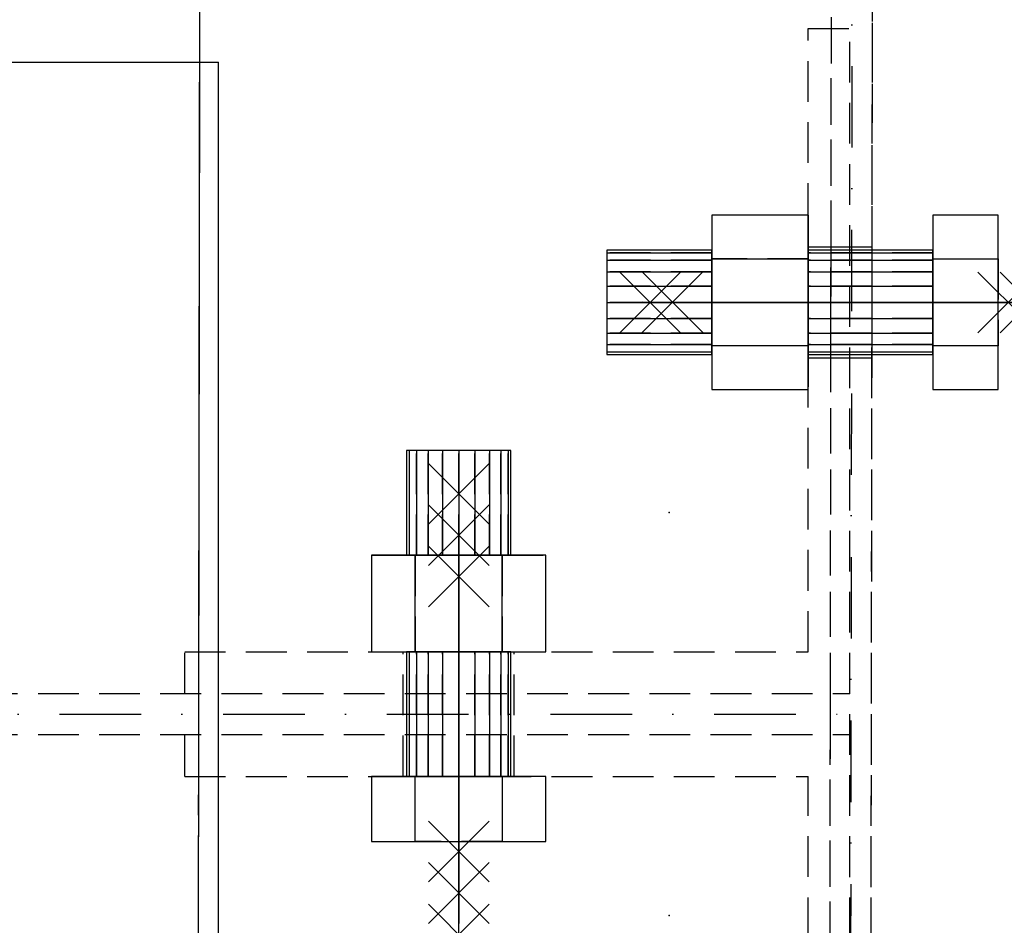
# Model space of a CAD drawing. Header units: feet. Extents: x 14665 to 61549, y 27474 to 37127.
# Tile 25 of 37: x 43924 to 44075, y 30917 to 31056. Entities that reach past the tile are written whole.
import ezdxf

# ---------------------------------------------------------------- set-up
doc = ezdxf.new("R2010")
doc.units = ezdxf.units.FT
doc.header["$LTSCALE"] = 25
doc.header["$MEASUREMENT"] = 0
doc.linetypes.add('DASHDOT', pattern=[1, 0.5, -0.25, 0, -0.25])
doc.linetypes.add('HIDDEN', pattern=[0.375, 0.25, -0.125])
doc.layers.get('0').update_dxf_attribs({"linetype": 'CONTINUOUS'})
for name, color, linetype in [('A', 2, 'DASHDOT'), ('FORIR', 4, 'CONTINUOUS'), ('G', 3, 'CONTINUOUS'), ('TR', 6, 'HIDDEN')]:
    doc.layers.add(name, color=color, linetype=linetype)

# ---------------------------------------------------------------- blocks, each defined once
blk = doc.blocks.new('MS')
at = {"color": 6}
for p, q in [((-4.65, 22.79), (4.65, 32.1)), ((-4.65, 32.1), (4.65, 22.79)), ((-4.65, -22.79), (4.65, -32.1)), ((-4.65, -32.1), (4.65, -22.79))]:
    blk.add_line(p, q, dxfattribs=at)
at = {"color": 3}
blk.add_line((0, -32.1), (0, 32.1), dxfattribs=at)
at = {"flags": 1}
for tag, p, height in [('DIAM', (0, 0), 8.01), ('TOLE', (1.27, -9.73), 5.26), ('AVAN', (1.27, -18.16), 5.26), ('DIET', (1.27, -24.59), 5.26)]:
    blk.add_attdef(tag, p, '', height=height, dxfattribs=at)
blk = doc.blocks.new('3D_INFOPOS')
blk.add_point((0, 0))
at = {"layer": 'FORIR', "flags": 1}
for tag, p in [('POS_PEZ', (7.55, -4.31)), ('MAT_PRO', (7.55, -11.94))]:
    blk.add_attdef(tag, p, '', height=5.26, dxfattribs=at)
blk = doc.blocks.new('3D_INFOM')
blk.add_point((0, 0))
at = {"layer": 'FORIR', "flags": 1}
for tag, p in [('MARK', (7.552, -4.31)), ('NUM_DIS', (7.552, -11.676)), ('NOT_PEZ', (45.733, -11.676)), ('QTA_PEZ', (7.552, -18.545)), ('TIP_PEZ', (45.733, -18.545)), ('COS_PEZ', (45.733, -26.33)), ('TRA_PEZ', (7.552, -26.33)), ('DES_PEZ', (7.552, -33.752))]:
    blk.add_attdef(tag, p, '', height=5, dxfattribs=at)
blk = doc.blocks.new('3D_INFOB')
blk.add_point((0, 0))
at = {"layer": 'FORIR', "flags": 1}
for tag, p in [('BOLT', (7.55, -4.31)), ('CLASS', (7.55, -11.98)), ('SPEC', (7.55, -19.27)), ('IDF_PEZ', (7.55, -27.07))]:
    blk.add_attdef(tag, p, '', height=5.26, dxfattribs=at)

msp = doc.modelspace()

# ---------------------------------------------------------------- linework, layer by layer
at = {"layer": 'A'}
for p, q in [((44051.85, 31274.85), (44051.23, 30839.56)), ((43729.24, 30949.56), (44051.39, 30949.56))]:
    msp.add_line(p, q, dxfattribs=at)
at = {"layer": 'G'}
for p, q in [((43951.53, 31049.56), (43951.84, 31264.71)), ((43739.24, 31049.56), (43954.39, 31049.56)), ((43951.24, 30849.7), (43951.53, 31049.56)), ((43954.39, 30849.56), (43954.39, 31049.56)), ((44044.84, 31026.09), (44030.04, 31026.09)), ((44030.04, 31026.09), (44030.04, 31019.4)), ((44044.84, 31026.09), (44030.04, 31026.09)), ((44030.04, 31026.09), (44030.04, 31019.4)), ((44044.84, 31019.4), (44044.84, 31026.09)), ((44044.84, 31019.4), (44044.84, 31026.09)), ((44063.94, 31026.09), (44063.94, 31019.4)), ((44073.94, 31026.09), (44063.94, 31026.09)), ((44063.94, 31026.09), (44063.94, 31019.4)), ((44073.94, 31026.09), (44063.94, 31026.09)), ((44073.94, 31019.4), (44073.94, 31026.09)), ((44073.94, 31019.4), (44073.94, 31026.09)), ((44013.94, 31020.71), (44013.94, 31020.32)), ((44030.04, 31020.71), (44013.94, 31020.71)), ((44013.94, 31020.71), (44013.94, 31020.32)), ((44030.04, 31020.71), (44013.94, 31020.71)), ((44013.94, 31020.32), (44013.94, 31019.18)), ((44013.94, 31020.32), (44030.04, 31020.32)), ((44013.94, 31020.32), (44013.94, 31019.18)), ((44013.94, 31020.32), (44030.04, 31020.32)), ((44063.94, 31020.71), (44044.84, 31020.71)), ((44063.94, 31020.71), (44044.84, 31020.71)), ((44044.84, 31020.32), (44063.94, 31020.32)), ((44044.84, 31020.32), (44063.94, 31020.32)), ((44063.94, 31020.32), (44063.94, 31020.71)), ((44063.94, 31020.32), (44063.94, 31020.71)), ((44063.94, 31019.18), (44063.94, 31020.32)), ((44063.94, 31019.18), (44063.94, 31020.32)), ((44013.94, 31019.18), (44013.94, 31017.41)), ((44013.94, 31019.18), (44030.04, 31019.18)), ((44013.94, 31019.18), (44013.94, 31017.41)), ((44013.94, 31019.18), (44030.04, 31019.18)), ((44030.04, 31019.4), (44030.04, 31012.71)), ((44030.04, 31019.4), (44044.84, 31019.4)), ((44030.04, 31019.4), (44030.04, 31012.71)), ((44030.04, 31019.4), (44044.84, 31019.4)), ((44044.84, 31006.02), (44044.84, 31019.4)), ((44044.84, 31006.02), (44044.84, 31019.4)), ((44044.84, 31019.18), (44063.94, 31019.18)), ((44044.84, 31019.18), (44063.94, 31019.18)), ((44063.94, 31019.4), (44063.94, 31012.71)), ((44063.94, 31019.4), (44073.94, 31019.4)), ((44063.94, 31019.4), (44063.94, 31012.71)), ((44063.94, 31019.4), (44073.94, 31019.4)), ((44063.94, 31017.41), (44063.94, 31019.18)), ((44063.94, 31017.41), (44063.94, 31019.18)), ((44073.94, 31006.02), (44073.94, 31019.4)), ((44073.94, 31006.02), (44073.94, 31019.4)), ((44013.94, 31017.41), (44013.94, 31015.18)), ((44013.94, 31017.41), (44030.04, 31017.41)), ((44013.94, 31017.41), (44013.94, 31015.18)), ((44013.94, 31017.41), (44030.04, 31017.41)), ((44044.84, 31017.41), (44063.94, 31017.41)), ((44044.84, 31017.41), (44063.94, 31017.41)), ((44063.94, 31015.18), (44063.94, 31017.41)), ((44063.94, 31015.18), (44063.94, 31017.41)), ((44013.94, 31015.18), (44013.94, 31012.71)), ((44013.94, 31015.18), (44030.04, 31015.18)), ((44013.94, 31015.18), (44013.94, 31012.71)), ((44013.94, 31015.18), (44030.04, 31015.18)), ((44044.84, 31015.18), (44063.94, 31015.18)), ((44044.84, 31015.18), (44063.94, 31015.18)), ((44063.94, 31012.71), (44063.94, 31015.18)), ((44063.94, 31012.71), (44063.94, 31015.18)), ((44013.94, 31012.71), (44013.94, 31010.24)), ((44013.94, 31012.71), (44030.04, 31012.71)), ((44013.94, 31012.71), (44013.94, 31010.24)), ((44013.94, 31012.71), (44030.04, 31012.71)), ((44030.04, 31012.71), (44030.04, 31006.02)), ((44030.04, 31012.71), (44030.04, 31006.02)), ((44044.84, 31012.71), (44063.94, 31012.71)), ((44044.84, 31012.71), (44063.94, 31012.71)), ((44063.94, 31012.71), (44063.94, 31006.02)), ((44063.94, 31010.24), (44063.94, 31012.71)), ((44063.94, 31012.71), (44063.94, 31006.02)), ((44063.94, 31010.24), (44063.94, 31012.71)), ((44013.94, 31010.24), (44013.94, 31008.01)), ((44013.94, 31010.24), (44030.04, 31010.24)), ((44013.94, 31010.24), (44013.94, 31008.01)), ((44013.94, 31010.24), (44030.04, 31010.24)), ((44044.84, 31010.24), (44063.94, 31010.24)), ((44044.84, 31010.24), (44063.94, 31010.24)), ((44063.94, 31008.01), (44063.94, 31010.24)), ((44063.94, 31008.01), (44063.94, 31010.24)), ((44013.94, 31008.01), (44013.94, 31006.24)), ((44013.94, 31008.01), (44030.04, 31008.01)), ((44013.94, 31008.01), (44013.94, 31006.24)), ((44013.94, 31008.01), (44030.04, 31008.01)), ((44044.84, 31008.01), (44063.94, 31008.01)), ((44044.84, 31008.01), (44063.94, 31008.01)), ((44063.94, 31006.24), (44063.94, 31008.01)), ((44063.94, 31006.24), (44063.94, 31008.01)), ((44013.94, 31006.24), (44013.94, 31005.1)), ((44013.94, 31006.24), (44030.04, 31006.24)), ((44013.94, 31006.24), (44013.94, 31005.1)), ((44013.94, 31006.24), (44030.04, 31006.24)), ((44030.04, 31006.02), (44030.04, 30999.34)), ((44044.84, 31006.02), (44030.04, 31006.02)), ((44030.04, 31006.02), (44030.04, 30999.34)), ((44044.84, 31006.02), (44030.04, 31006.02)), ((44044.84, 31006.24), (44063.94, 31006.24)), ((44044.84, 31006.24), (44063.94, 31006.24)), ((44044.84, 30999.34), (44044.84, 31006.02)), ((44044.84, 30999.34), (44044.84, 31006.02)), ((44063.94, 31005.1), (44063.94, 31006.24)), ((44063.94, 31005.1), (44063.94, 31006.24)), ((44063.94, 31006.02), (44063.94, 30999.34)), ((44073.94, 31006.02), (44063.94, 31006.02)), ((44063.94, 31006.02), (44063.94, 30999.34)), ((44073.94, 31006.02), (44063.94, 31006.02)), ((44073.94, 30999.34), (44073.94, 31006.02)), ((44073.94, 30999.34), (44073.94, 31006.02)), ((44013.94, 31005.1), (44013.94, 31004.71)), ((44013.94, 31005.1), (44030.04, 31005.1)), ((44013.94, 31005.1), (44013.94, 31004.71)), ((44013.94, 31005.1), (44030.04, 31005.1)), ((44013.94, 31004.71), (44030.04, 31004.71)), ((44013.94, 31004.71), (44030.04, 31004.71)), ((44044.84, 31005.1), (44063.94, 31005.1)), ((44044.84, 31005.1), (44063.94, 31005.1)), ((44044.84, 31004.71), (44063.94, 31004.71)), ((44044.84, 31004.71), (44063.94, 31004.71)), ((44063.94, 31004.71), (44063.94, 31005.1)), ((44063.94, 31004.71), (44063.94, 31005.1)), ((44030.04, 30999.34), (44044.84, 30999.34)), ((44030.04, 30999.34), (44044.84, 30999.34)), ((44063.94, 30999.34), (44073.94, 30999.34)), ((44063.94, 30999.34), (44073.94, 30999.34)), ((43983.24, 30990.01), (43983.24, 30973.91)), ((43983.64, 30990.01), (43983.24, 30990.01)), ((43983.24, 30990.01), (43983.24, 30973.91)), ((43983.64, 30990.01), (43983.24, 30990.01)), ((43984.77, 30990.01), (43983.64, 30990.01)), ((43983.64, 30990.01), (43983.64, 30973.91)), ((43984.77, 30990.01), (43983.64, 30990.01)), ((43983.64, 30990.01), (43983.64, 30973.91)), ((43986.54, 30990.01), (43984.77, 30990.01)), ((43984.77, 30990.01), (43984.77, 30973.91)), ((43986.54, 30990.01), (43984.77, 30990.01)), ((43984.77, 30990.01), (43984.77, 30973.91)), ((43988.77, 30990.01), (43986.54, 30990.01)), ((43986.54, 30990.01), (43986.54, 30973.91)), ((43988.77, 30990.01), (43986.54, 30990.01)), ((43986.54, 30990.01), (43986.54, 30973.91)), ((43991.24, 30990.01), (43988.77, 30990.01)), ((43988.77, 30990.01), (43988.77, 30973.91)), ((43991.24, 30990.01), (43988.77, 30990.01)), ((43988.77, 30990.01), (43988.77, 30973.91)), ((43993.72, 30990.01), (43991.24, 30990.01)), ((43991.24, 30990.01), (43991.24, 30973.91)), ((43993.72, 30990.01), (43991.24, 30990.01)), ((43991.24, 30990.01), (43991.24, 30973.91)), ((43995.95, 30990.01), (43993.72, 30990.01)), ((43993.72, 30990.01), (43993.72, 30973.91)), ((43995.95, 30990.01), (43993.72, 30990.01)), ((43993.72, 30990.01), (43993.72, 30973.91)), ((43997.72, 30990.01), (43995.95, 30990.01)), ((43995.95, 30990.01), (43995.95, 30973.91)), ((43997.72, 30990.01), (43995.95, 30990.01)), ((43995.95, 30990.01), (43995.95, 30973.91)), ((43998.85, 30990.01), (43997.72, 30990.01)), ((43997.72, 30990.01), (43997.72, 30973.91)), ((43998.85, 30990.01), (43997.72, 30990.01)), ((43997.72, 30990.01), (43997.72, 30973.91)), ((43999.24, 30990.01), (43998.85, 30990.01)), ((43998.85, 30990.01), (43998.85, 30973.91)), ((43999.24, 30990.01), (43998.85, 30990.01)), ((43998.85, 30990.01), (43998.85, 30973.91)), ((43999.24, 30973.91), (43999.24, 30990.01)), ((43999.24, 30973.91), (43999.24, 30990.01)), ((43977.87, 30973.91), (43977.87, 30959.11)), ((43984.56, 30973.91), (43977.87, 30973.91)), ((43977.87, 30973.91), (43977.87, 30959.11)), ((43984.56, 30973.91), (43977.87, 30973.91)), ((43991.24, 30973.91), (43984.56, 30973.91)), ((43984.56, 30959.11), (43984.56, 30973.91)), ((43991.24, 30973.91), (43984.56, 30973.91)), ((43984.56, 30959.11), (43984.56, 30973.91)), ((43997.93, 30973.91), (43991.24, 30973.91)), ((43997.93, 30973.91), (43991.24, 30973.91)), ((44004.62, 30973.91), (43997.93, 30973.91)), ((43997.93, 30959.11), (43997.93, 30973.91)), ((44004.62, 30973.91), (43997.93, 30973.91)), ((43997.93, 30959.11), (43997.93, 30973.91)), ((44004.62, 30959.11), (44004.62, 30973.91)), ((44004.62, 30959.11), (44004.62, 30973.91)), ((43977.87, 30959.11), (43984.56, 30959.11)), ((43977.87, 30959.11), (43984.56, 30959.11)), ((43983.24, 30959.11), (43983.24, 30940.01)), ((43983.24, 30959.11), (43983.24, 30940.01)), ((43983.64, 30959.11), (43983.64, 30940.01)), ((43983.64, 30959.11), (43983.64, 30940.01)), ((43984.56, 30959.11), (43997.93, 30959.11)), ((43984.56, 30959.11), (43997.93, 30959.11)), ((43984.77, 30959.11), (43984.77, 30940.01)), ((43984.77, 30959.11), (43984.77, 30940.01)), ((43986.54, 30959.11), (43986.54, 30940.01)), ((43986.54, 30959.11), (43986.54, 30940.01)), ((43988.77, 30959.11), (43988.77, 30940.01)), ((43988.77, 30959.11), (43988.77, 30940.01)), ((43991.24, 30959.11), (43991.24, 30940.01)), ((43991.24, 30959.11), (43991.24, 30940.01)), ((43993.72, 30959.11), (43993.72, 30940.01)), ((43993.72, 30959.11), (43993.72, 30940.01)), ((43995.95, 30959.11), (43995.95, 30940.01)), ((43995.95, 30959.11), (43995.95, 30940.01)), ((43997.72, 30959.11), (43997.72, 30940.01)), ((43997.72, 30959.11), (43997.72, 30940.01)), ((43997.93, 30959.11), (44004.62, 30959.11)), ((43997.93, 30959.11), (44004.62, 30959.11)), ((43998.85, 30959.11), (43998.85, 30940.01)), ((43998.85, 30959.11), (43998.85, 30940.01)), ((43999.24, 30940.01), (43999.24, 30959.11)), ((43999.24, 30940.01), (43999.24, 30959.11)), ((43977.87, 30940.01), (43977.87, 30930.01)), ((43984.56, 30940.01), (43977.87, 30940.01)), ((43977.87, 30940.01), (43977.87, 30930.01)), ((43984.56, 30940.01), (43977.87, 30940.01)), ((43991.24, 30940.01), (43984.56, 30940.01)), ((43984.56, 30930.01), (43984.56, 30940.01)), ((43991.24, 30940.01), (43984.56, 30940.01)), ((43984.56, 30930.01), (43984.56, 30940.01)), ((43997.93, 30940.01), (43991.24, 30940.01)), ((43997.93, 30940.01), (43991.24, 30940.01)), ((44004.62, 30940.01), (43997.93, 30940.01)), ((43997.93, 30940.01), (43997.93, 30930.01)), ((44004.62, 30940.01), (43997.93, 30940.01)), ((43997.93, 30940.01), (43997.93, 30930.01)), ((44004.62, 30930.01), (44004.62, 30940.01)), ((44004.62, 30930.01), (44004.62, 30940.01)), ((43977.87, 30930.01), (43984.56, 30930.01)), ((43977.87, 30930.01), (43984.56, 30930.01)), ((43984.56, 30930.01), (43997.93, 30930.01)), ((43984.56, 30930.01), (43997.93, 30930.01)), ((43997.93, 30930.01), (44004.62, 30930.01)), ((43997.93, 30930.01), (44004.62, 30930.01))]:
    msp.add_line(p, q, dxfattribs=at)
at = {"layer": 'TR'}
for p, q in [((43951.24, 30849.7), (43951.84, 31264.71)), ((44048.33, 31012.72), (44048.69, 31264.71)), ((44054.39, 30849.56), (44054.99, 31264.71)), ((44054.64, 31021.21), (44054.99, 31264.71)), ((44044.84, 31054.71), (44051.24, 31054.71)), ((44044.84, 30959.11), (44044.84, 31054.71)), ((44048.34, 31021.22), (44048.39, 31054.71)), ((44051.24, 30849.56), (44051.24, 31054.71)), ((43951.4, 30959.11), (43951.53, 31049.56)), ((44030.04, 31026.09), (44030.04, 31019.4)), ((44030.04, 31026.09), (44030.04, 31019.4)), ((44044.84, 31026.09), (44044.84, 31019.4)), ((44044.84, 31026.09), (44044.84, 31019.4)), ((44063.94, 31026.09), (44063.94, 31019.4)), ((44063.94, 31026.09), (44063.94, 31019.4)), ((44073.94, 31019.4), (44073.94, 31026.09)), ((44073.94, 31019.4), (44073.94, 31026.09)), ((44013.94, 31020.71), (44013.94, 31020.32)), ((44013.94, 31020.71), (44013.94, 31020.32)), ((44013.94, 31020.32), (44013.94, 31019.18)), ((44030.04, 31020.32), (44013.94, 31020.32)), ((44013.94, 31020.32), (44013.94, 31019.18)), ((44030.04, 31020.32), (44013.94, 31020.32)), ((44030.04, 31020.32), (44030.04, 31020.71)), ((44030.04, 31020.71), (44030.04, 31020.32)), ((44030.04, 31020.32), (44030.04, 31020.71)), ((44030.04, 31020.71), (44030.04, 31020.32)), ((44030.04, 31019.18), (44030.04, 31020.32)), ((44030.04, 31020.32), (44030.04, 31019.18)), ((44030.04, 31019.18), (44030.04, 31020.32)), ((44030.04, 31020.32), (44030.04, 31019.18)), ((44044.84, 31021.21), (44051.24, 31021.21)), ((44044.84, 31020.71), (44044.84, 31020.32)), ((44044.84, 31020.32), (44044.84, 31020.71)), ((44044.84, 31020.71), (44044.84, 31020.32)), ((44044.84, 31020.32), (44044.84, 31020.71)), ((44044.84, 31020.32), (44044.84, 31019.18)), ((44063.94, 31020.32), (44044.84, 31020.32)), ((44044.84, 31019.18), (44044.84, 31020.32)), ((44044.84, 31020.32), (44044.84, 31019.18)), ((44063.94, 31020.32), (44044.84, 31020.32)), ((44044.84, 31019.18), (44044.84, 31020.32)), ((44048.32, 31004.22), (44048.34, 31021.21)), ((44048.34, 31021.05), (44048.34, 31021.22)), ((44048.34, 31021.21), (44048.34, 31021.22)), ((44048.34, 31021.22), (44054.64, 31021.21)), ((44048.34, 31021.05), (44048.34, 31021.21)), ((44048.34, 31020.57), (44048.34, 31021.05)), ((44048.34, 31019.79), (44048.34, 31020.57)), ((44054.62, 31004.21), (44054.64, 31021.21)), ((44054.64, 31021.05), (44054.64, 31021.21)), ((44054.64, 31020.56), (44054.64, 31021.05)), ((44054.64, 31019.78), (44054.64, 31020.56)), ((44063.94, 31020.32), (44063.94, 31020.71)), ((44063.94, 31020.32), (44063.94, 31020.71)), ((44063.94, 31019.18), (44063.94, 31020.32)), ((44063.94, 31019.18), (44063.94, 31020.32)), ((44013.94, 31019.18), (44013.94, 31017.41)), ((44030.04, 31019.18), (44013.94, 31019.18)), ((44013.94, 31019.18), (44013.94, 31017.41)), ((44030.04, 31019.18), (44013.94, 31019.18)), ((44030.04, 31019.4), (44030.04, 31006.02)), ((44044.84, 31019.4), (44030.04, 31019.4)), ((44030.04, 31019.4), (44030.04, 31006.02)), ((44044.84, 31019.4), (44030.04, 31019.4)), ((44030.04, 31017.41), (44030.04, 31019.18)), ((44030.04, 31019.18), (44030.04, 31017.41)), ((44030.04, 31017.41), (44030.04, 31019.18)), ((44030.04, 31019.18), (44030.04, 31017.41)), ((44044.84, 31019.4), (44044.84, 31006.02)), ((44044.84, 31019.4), (44044.84, 31006.02)), ((44044.84, 31019.18), (44044.84, 31017.41)), ((44063.94, 31019.18), (44044.84, 31019.18)), ((44044.84, 31017.41), (44044.84, 31019.18)), ((44044.84, 31019.18), (44044.84, 31017.41)), ((44063.94, 31019.18), (44044.84, 31019.18)), ((44044.84, 31017.41), (44044.84, 31019.18)), ((44048.34, 31018.73), (44048.34, 31019.79)), ((44054.64, 31018.72), (44054.64, 31019.78)), ((44063.94, 31006.02), (44063.94, 31019.4)), ((44063.94, 31019.4), (44073.94, 31019.4)), ((44063.94, 31006.02), (44063.94, 31019.4)), ((44063.94, 31019.4), (44073.94, 31019.4)), ((44063.94, 31017.41), (44063.94, 31019.18)), ((44063.94, 31017.41), (44063.94, 31019.18)), ((44073.94, 31019.4), (44073.94, 31006.02)), ((44073.94, 31019.4), (44073.94, 31006.02)), ((44013.94, 31017.41), (44013.94, 31015.18)), ((44030.04, 31017.41), (44013.94, 31017.41)), ((44013.94, 31017.41), (44013.94, 31015.18)), ((44030.04, 31017.41), (44013.94, 31017.41)), ((44030.04, 31015.18), (44030.04, 31017.41)), ((44030.04, 31017.41), (44030.04, 31015.18)), ((44030.04, 31015.18), (44030.04, 31017.41)), ((44030.04, 31017.41), (44030.04, 31015.18)), ((44044.84, 31017.41), (44044.84, 31015.18)), ((44063.94, 31017.41), (44044.84, 31017.41)), ((44044.84, 31015.18), (44044.84, 31017.41)), ((44044.84, 31017.41), (44044.84, 31015.18)), ((44063.94, 31017.41), (44044.84, 31017.41)), ((44044.84, 31015.18), (44044.84, 31017.41)), ((44048.33, 31017.44), (44048.34, 31018.73)), ((44048.33, 31015.97), (44048.33, 31017.44)), ((44054.63, 31017.43), (44054.64, 31018.72)), ((44054.63, 31015.96), (44054.63, 31017.43)), ((44063.94, 31015.18), (44063.94, 31017.41)), ((44063.94, 31015.18), (44063.94, 31017.41)), ((44048.33, 31014.38), (44048.33, 31015.97)), ((44054.63, 31014.37), (44054.63, 31015.96)), ((44013.94, 31015.18), (44013.94, 31012.71)), ((44030.04, 31015.18), (44013.94, 31015.18)), ((44013.94, 31015.18), (44013.94, 31012.71)), ((44030.04, 31015.18), (44013.94, 31015.18)), ((44030.04, 31012.71), (44030.04, 31015.18)), ((44030.04, 31015.18), (44030.04, 31012.71)), ((44030.04, 31012.71), (44030.04, 31015.18)), ((44030.04, 31015.18), (44030.04, 31012.71)), ((44044.84, 31015.18), (44044.84, 31012.71)), ((44063.94, 31015.18), (44044.84, 31015.18)), ((44044.84, 31012.71), (44044.84, 31015.18)), ((44044.84, 31015.18), (44044.84, 31012.71)), ((44063.94, 31015.18), (44044.84, 31015.18)), ((44044.84, 31012.71), (44044.84, 31015.18)), ((44048.33, 31011.06), (44048.33, 31014.38)), ((44054.63, 31012.71), (44054.63, 31014.37)), ((44063.94, 31012.71), (44063.94, 31015.18)), ((44063.94, 31012.71), (44063.94, 31015.18)), ((44013.94, 31012.71), (44013.94, 31010.24)), ((44030.04, 31012.71), (44013.94, 31012.71)), ((44013.94, 31012.71), (44013.94, 31010.24)), ((44030.04, 31012.71), (44013.94, 31012.71)), ((44030.04, 31010.24), (44030.04, 31012.71)), ((44030.04, 31012.71), (44030.04, 31010.24)), ((44030.04, 31010.24), (44030.04, 31012.71)), ((44030.04, 31012.71), (44030.04, 31010.24)), ((44044.84, 31012.71), (44044.84, 31010.24)), ((44063.94, 31012.71), (44044.84, 31012.71)), ((44044.84, 31010.24), (44044.84, 31012.71)), ((44044.84, 31012.71), (44044.84, 31010.24)), ((44063.94, 31012.71), (44044.84, 31012.71)), ((44044.84, 31010.24), (44044.84, 31012.71)), ((44048.15, 30886.42), (44048.33, 31012.72)), ((44054.63, 31011.05), (44054.63, 31012.71)), ((44063.94, 31010.24), (44063.94, 31012.71)), ((44063.94, 31010.24), (44063.94, 31012.71)), ((44013.94, 31010.24), (44013.94, 31008.01)), ((44030.04, 31010.24), (44013.94, 31010.24)), ((44013.94, 31010.24), (44013.94, 31008.01)), ((44030.04, 31010.24), (44013.94, 31010.24)), ((44030.04, 31008.01), (44030.04, 31010.24)), ((44030.04, 31010.24), (44030.04, 31008.01)), ((44030.04, 31008.01), (44030.04, 31010.24)), ((44030.04, 31010.24), (44030.04, 31008.01)), ((44044.84, 31010.24), (44044.84, 31008.01)), ((44063.94, 31010.24), (44044.84, 31010.24)), ((44044.84, 31008.01), (44044.84, 31010.24)), ((44044.84, 31010.24), (44044.84, 31008.01)), ((44063.94, 31010.24), (44044.84, 31010.24)), ((44044.84, 31008.01), (44044.84, 31010.24)), ((44048.32, 31009.47), (44048.33, 31011.06)), ((44054.62, 31009.46), (44054.63, 31011.05)), ((44063.94, 31008.01), (44063.94, 31010.24)), ((44063.94, 31008.01), (44063.94, 31010.24)), ((44048.32, 31008), (44048.32, 31009.47)), ((44054.62, 31007.99), (44054.62, 31009.46)), ((44013.94, 31008.01), (44013.94, 31006.24)), ((44030.04, 31008.01), (44013.94, 31008.01)), ((44013.94, 31008.01), (44013.94, 31006.24)), ((44030.04, 31008.01), (44013.94, 31008.01)), ((44030.04, 31006.24), (44030.04, 31008.01)), ((44030.04, 31008.01), (44030.04, 31006.24)), ((44030.04, 31006.24), (44030.04, 31008.01)), ((44030.04, 31008.01), (44030.04, 31006.24)), ((44044.84, 31008.01), (44044.84, 31006.24)), ((44063.94, 31008.01), (44044.84, 31008.01)), ((44044.84, 31006.24), (44044.84, 31008.01)), ((44044.84, 31008.01), (44044.84, 31006.24)), ((44063.94, 31008.01), (44044.84, 31008.01)), ((44044.84, 31006.24), (44044.84, 31008.01)), ((44048.32, 31006.71), (44048.32, 31008)), ((44054.62, 31006.7), (44054.62, 31007.99)), ((44063.94, 31006.24), (44063.94, 31008.01)), ((44063.94, 31006.24), (44063.94, 31008.01)), ((44013.94, 31006.24), (44013.94, 31005.1)), ((44030.04, 31006.24), (44013.94, 31006.24)), ((44013.94, 31006.24), (44013.94, 31005.1)), ((44030.04, 31006.24), (44013.94, 31006.24)), ((44030.04, 31005.1), (44030.04, 31006.24)), ((44030.04, 31006.24), (44030.04, 31005.1)), ((44030.04, 31005.1), (44030.04, 31006.24)), ((44030.04, 31006.24), (44030.04, 31005.1)), ((44030.04, 31006.02), (44030.04, 30999.34)), ((44044.84, 31006.02), (44030.04, 31006.02)), ((44030.04, 31006.02), (44030.04, 30999.34)), ((44044.84, 31006.02), (44030.04, 31006.02)), ((44044.84, 31006.24), (44044.84, 31005.1)), ((44063.94, 31006.24), (44044.84, 31006.24)), ((44044.84, 31005.1), (44044.84, 31006.24)), ((44044.84, 31006.24), (44044.84, 31005.1)), ((44063.94, 31006.24), (44044.84, 31006.24)), ((44044.84, 31005.1), (44044.84, 31006.24)), ((44044.84, 31006.02), (44044.84, 30999.34)), ((44044.84, 31006.02), (44044.84, 30999.34)), ((44048.32, 31005.65), (44048.32, 31006.71)), ((44048.32, 31004.87), (44048.32, 31005.65)), ((44054.62, 31005.64), (44054.62, 31006.7)), ((44054.62, 31004.86), (44054.62, 31005.64)), ((44063.94, 31005.1), (44063.94, 31006.24)), ((44063.94, 31005.1), (44063.94, 31006.24)), ((44073.94, 31006.02), (44063.94, 31006.02)), ((44063.94, 31006.02), (44063.94, 30999.34)), ((44073.94, 31006.02), (44063.94, 31006.02)), ((44063.94, 31006.02), (44063.94, 30999.34)), ((44073.94, 30999.34), (44073.94, 31006.02)), ((44073.94, 30999.34), (44073.94, 31006.02)), ((44013.94, 31005.1), (44013.94, 31004.71)), ((44013.94, 31005.1), (44030.04, 31005.1)), ((44013.94, 31005.1), (44013.94, 31004.71)), ((44013.94, 31005.1), (44030.04, 31005.1)), ((44030.04, 31004.71), (44030.04, 31005.1)), ((44030.04, 31005.1), (44030.04, 31004.71)), ((44030.04, 31004.71), (44030.04, 31005.1)), ((44030.04, 31005.1), (44030.04, 31004.71)), ((44044.84, 31005.1), (44044.84, 31004.71)), ((44044.84, 31004.71), (44044.84, 31005.1)), ((44044.84, 31005.1), (44063.94, 31005.1)), ((44044.84, 31005.1), (44044.84, 31004.71)), ((44044.84, 31004.71), (44044.84, 31005.1)), ((44044.84, 31005.1), (44063.94, 31005.1)), ((44044.84, 31004.21), (44051.24, 31004.21)), ((44048.24, 30952.71), (44048.32, 31004.21)), ((44048.32, 31004.38), (44048.32, 31004.87)), ((44048.32, 31004.22), (44048.32, 31004.38)), ((44048.32, 31004.22), (44054.62, 31004.21)), ((44048.32, 31004.21), (44048.32, 31004.22)), ((44054.46, 30894.91), (44054.62, 31004.21)), ((44054.62, 31004.37), (44054.62, 31004.86)), ((44054.62, 31004.21), (44054.62, 31004.37)), ((44063.94, 31004.71), (44063.94, 31005.1)), ((44063.94, 31004.71), (44063.94, 31005.1)), ((43983.64, 30990.01), (43983.24, 30990.01)), ((43983.64, 30990.01), (43983.24, 30990.01)), ((43984.77, 30990.01), (43983.64, 30990.01)), ((43983.64, 30990.01), (43983.64, 30973.91)), ((43984.77, 30990.01), (43983.64, 30990.01)), ((43983.64, 30990.01), (43983.64, 30973.91)), ((43986.54, 30990.01), (43984.77, 30990.01)), ((43984.77, 30973.91), (43984.77, 30990.01)), ((43986.54, 30990.01), (43984.77, 30990.01)), ((43984.77, 30973.91), (43984.77, 30990.01)), ((43988.77, 30990.01), (43986.54, 30990.01)), ((43986.54, 30973.91), (43986.54, 30990.01)), ((43988.77, 30990.01), (43986.54, 30990.01)), ((43986.54, 30973.91), (43986.54, 30990.01)), ((43991.24, 30990.01), (43988.77, 30990.01)), ((43988.77, 30973.91), (43988.77, 30990.01)), ((43991.24, 30990.01), (43988.77, 30990.01)), ((43988.77, 30973.91), (43988.77, 30990.01)), ((43993.72, 30990.01), (43991.24, 30990.01)), ((43991.24, 30973.91), (43991.24, 30990.01)), ((43993.72, 30990.01), (43991.24, 30990.01)), ((43991.24, 30973.91), (43991.24, 30990.01)), ((43995.95, 30990.01), (43993.72, 30990.01)), ((43993.72, 30973.91), (43993.72, 30990.01)), ((43995.95, 30990.01), (43993.72, 30990.01)), ((43993.72, 30973.91), (43993.72, 30990.01)), ((43997.72, 30990.01), (43995.95, 30990.01)), ((43995.95, 30973.91), (43995.95, 30990.01)), ((43997.72, 30990.01), (43995.95, 30990.01)), ((43995.95, 30973.91), (43995.95, 30990.01)), ((43998.85, 30990.01), (43997.72, 30990.01)), ((43997.72, 30973.91), (43997.72, 30990.01)), ((43998.85, 30990.01), (43997.72, 30990.01)), ((43997.72, 30973.91), (43997.72, 30990.01)), ((43999.24, 30990.01), (43998.85, 30990.01)), ((43998.85, 30973.91), (43998.85, 30990.01)), ((43999.24, 30990.01), (43998.85, 30990.01)), ((43998.85, 30973.91), (43998.85, 30990.01)), ((43977.87, 30973.91), (43984.56, 30973.91)), ((43977.87, 30973.91), (43984.56, 30973.91)), ((43983.24, 30973.91), (43983.64, 30973.91)), ((43983.64, 30973.91), (43983.24, 30973.91)), ((43983.24, 30973.91), (43983.64, 30973.91)), ((43983.64, 30973.91), (43983.24, 30973.91)), ((43983.64, 30973.91), (43984.77, 30973.91)), ((43984.77, 30973.91), (43983.64, 30973.91)), ((43983.64, 30973.91), (43984.77, 30973.91)), ((43984.77, 30973.91), (43983.64, 30973.91)), ((43984.56, 30973.91), (43984.56, 30959.11)), ((43984.56, 30973.91), (43997.93, 30973.91)), ((43984.56, 30973.91), (43984.56, 30959.11)), ((43984.56, 30973.91), (43997.93, 30973.91)), ((43984.77, 30973.91), (43986.54, 30973.91)), ((43986.54, 30973.91), (43984.77, 30973.91)), ((43984.77, 30973.91), (43986.54, 30973.91)), ((43986.54, 30973.91), (43984.77, 30973.91)), ((43986.54, 30973.91), (43988.77, 30973.91)), ((43988.77, 30973.91), (43986.54, 30973.91)), ((43986.54, 30973.91), (43988.77, 30973.91)), ((43988.77, 30973.91), (43986.54, 30973.91)), ((43988.77, 30973.91), (43991.24, 30973.91)), ((43991.24, 30973.91), (43988.77, 30973.91)), ((43988.77, 30973.91), (43991.24, 30973.91)), ((43991.24, 30973.91), (43988.77, 30973.91)), ((43991.24, 30973.91), (43993.72, 30973.91)), ((43993.72, 30973.91), (43991.24, 30973.91)), ((43991.24, 30973.91), (43993.72, 30973.91)), ((43993.72, 30973.91), (43991.24, 30973.91)), ((43993.72, 30973.91), (43995.95, 30973.91)), ((43995.95, 30973.91), (43993.72, 30973.91)), ((43993.72, 30973.91), (43995.95, 30973.91)), ((43995.95, 30973.91), (43993.72, 30973.91)), ((43995.95, 30973.91), (43997.72, 30973.91)), ((43997.72, 30973.91), (43995.95, 30973.91)), ((43995.95, 30973.91), (43997.72, 30973.91)), ((43997.72, 30973.91), (43995.95, 30973.91)), ((43997.72, 30973.91), (43998.85, 30973.91)), ((43998.85, 30973.91), (43997.72, 30973.91)), ((43997.72, 30973.91), (43998.85, 30973.91)), ((43998.85, 30973.91), (43997.72, 30973.91)), ((43997.93, 30973.91), (43997.93, 30959.11)), ((43997.93, 30973.91), (44004.62, 30973.91)), ((43997.93, 30973.91), (43997.93, 30959.11)), ((43997.93, 30973.91), (44004.62, 30973.91)), ((43998.85, 30973.91), (43999.24, 30973.91)), ((43999.24, 30973.91), (43998.85, 30973.91)), ((43998.85, 30973.91), (43999.24, 30973.91)), ((43999.24, 30973.91), (43998.85, 30973.91)), ((43949.24, 30952.71), (43949.24, 30959.11)), ((43949.24, 30959.11), (44044.84, 30959.11)), ((43951.39, 30952.71), (43951.4, 30959.11)), ((43977.87, 30959.11), (43984.56, 30959.11)), ((43977.87, 30959.11), (43984.56, 30959.11)), ((43982.74, 30940.01), (43982.74, 30959.11)), ((43983.64, 30959.11), (43983.24, 30959.11)), ((43983.24, 30959.11), (43983.64, 30959.11)), ((43983.64, 30959.11), (43983.24, 30959.11)), ((43983.24, 30959.11), (43983.64, 30959.11)), ((43984.77, 30959.11), (43983.64, 30959.11)), ((43983.64, 30959.11), (43983.64, 30940.01)), ((43983.64, 30959.11), (43984.77, 30959.11)), ((43984.77, 30959.11), (43983.64, 30959.11)), ((43983.64, 30959.11), (43983.64, 30940.01)), ((43983.64, 30959.11), (43984.77, 30959.11)), ((43984.56, 30959.11), (43997.93, 30959.11)), ((43984.56, 30959.11), (43997.93, 30959.11)), ((43986.54, 30959.11), (43984.77, 30959.11)), ((43984.77, 30959.11), (43986.54, 30959.11)), ((43984.77, 30940.01), (43984.77, 30959.11)), ((43986.54, 30959.11), (43984.77, 30959.11)), ((43984.77, 30959.11), (43986.54, 30959.11)), ((43984.77, 30940.01), (43984.77, 30959.11)), ((43988.77, 30959.11), (43986.54, 30959.11)), ((43986.54, 30959.11), (43988.77, 30959.11)), ((43986.54, 30940.01), (43986.54, 30959.11)), ((43988.77, 30959.11), (43986.54, 30959.11)), ((43986.54, 30959.11), (43988.77, 30959.11)), ((43986.54, 30940.01), (43986.54, 30959.11)), ((43991.24, 30959.11), (43988.77, 30959.11)), ((43988.77, 30959.11), (43991.24, 30959.11)), ((43988.77, 30940.01), (43988.77, 30959.11)), ((43991.24, 30959.11), (43988.77, 30959.11)), ((43988.77, 30959.11), (43991.24, 30959.11)), ((43988.77, 30940.01), (43988.77, 30959.11)), ((43993.72, 30959.11), (43991.24, 30959.11)), ((43991.24, 30959.11), (43993.72, 30959.11)), ((43991.24, 30940.01), (43991.24, 30959.11)), ((43993.72, 30959.11), (43991.24, 30959.11)), ((43991.24, 30959.11), (43993.72, 30959.11)), ((43991.24, 30940.01), (43991.24, 30959.11)), ((43995.95, 30959.11), (43993.72, 30959.11)), ((43993.72, 30959.11), (43995.95, 30959.11)), ((43993.72, 30940.01), (43993.72, 30959.11)), ((43995.95, 30959.11), (43993.72, 30959.11)), ((43993.72, 30959.11), (43995.95, 30959.11)), ((43993.72, 30940.01), (43993.72, 30959.11)), ((43997.72, 30959.11), (43995.95, 30959.11)), ((43995.95, 30959.11), (43997.72, 30959.11)), ((43995.95, 30940.01), (43995.95, 30959.11)), ((43997.72, 30959.11), (43995.95, 30959.11)), ((43995.95, 30959.11), (43997.72, 30959.11)), ((43995.95, 30940.01), (43995.95, 30959.11)), ((43998.85, 30959.11), (43997.72, 30959.11)), ((43997.72, 30959.11), (43998.85, 30959.11)), ((43997.72, 30940.01), (43997.72, 30959.11)), ((43998.85, 30959.11), (43997.72, 30959.11)), ((43997.72, 30959.11), (43998.85, 30959.11)), ((43997.72, 30940.01), (43997.72, 30959.11)), ((43997.93, 30959.11), (44004.62, 30959.11)), ((43997.93, 30959.11), (44004.62, 30959.11)), ((43999.24, 30959.11), (43998.85, 30959.11)), ((43998.85, 30959.11), (43999.24, 30959.11)), ((43998.85, 30940.01), (43998.85, 30959.11)), ((43999.24, 30959.11), (43998.85, 30959.11)), ((43998.85, 30959.11), (43999.24, 30959.11)), ((43998.85, 30940.01), (43998.85, 30959.11)), ((43999.74, 30940.01), (43999.74, 30959.11)), ((43739.24, 30952.71), (44051.24, 30952.71)), ((43951.38, 30946.41), (43951.39, 30952.71)), ((44048.23, 30946.41), (44048.24, 30952.71)), ((43739.24, 30946.41), (44051.24, 30946.41)), ((43949.24, 30940.01), (43949.24, 30946.41)), ((43951.37, 30940.01), (43951.38, 30946.41)), ((44048.16, 30894.92), (44048.23, 30946.41)), ((43949.24, 30940.01), (44044.84, 30940.01)), ((43951.24, 30849.7), (43951.37, 30940.01)), ((43984.56, 30940.01), (43977.87, 30940.01)), ((43984.56, 30940.01), (43977.87, 30940.01)), ((43983.24, 30940.01), (43983.64, 30940.01)), ((43983.24, 30940.01), (43983.64, 30940.01)), ((43983.24, 30940.01), (43983.64, 30940.01)), ((43983.24, 30940.01), (43983.64, 30940.01)), ((43983.64, 30940.01), (43984.77, 30940.01)), ((43983.64, 30940.01), (43984.77, 30940.01)), ((43983.64, 30940.01), (43984.77, 30940.01)), ((43983.64, 30940.01), (43984.77, 30940.01)), ((43984.56, 30940.01), (43997.93, 30940.01)), ((43984.56, 30930.01), (43984.56, 30940.01)), ((43984.56, 30940.01), (43997.93, 30940.01)), ((43984.56, 30930.01), (43984.56, 30940.01)), ((43984.77, 30940.01), (43986.54, 30940.01)), ((43984.77, 30940.01), (43986.54, 30940.01)), ((43984.77, 30940.01), (43986.54, 30940.01)), ((43984.77, 30940.01), (43986.54, 30940.01)), ((43986.54, 30940.01), (43988.77, 30940.01)), ((43986.54, 30940.01), (43988.77, 30940.01)), ((43986.54, 30940.01), (43988.77, 30940.01)), ((43986.54, 30940.01), (43988.77, 30940.01)), ((43988.77, 30940.01), (43991.24, 30940.01)), ((43988.77, 30940.01), (43991.24, 30940.01)), ((43988.77, 30940.01), (43991.24, 30940.01)), ((43988.77, 30940.01), (43991.24, 30940.01)), ((43991.24, 30940.01), (43993.72, 30940.01)), ((43991.24, 30940.01), (43993.72, 30940.01)), ((43991.24, 30940.01), (43993.72, 30940.01)), ((43991.24, 30940.01), (43993.72, 30940.01)), ((43993.72, 30940.01), (43995.95, 30940.01)), ((43993.72, 30940.01), (43995.95, 30940.01)), ((43993.72, 30940.01), (43995.95, 30940.01)), ((43993.72, 30940.01), (43995.95, 30940.01)), ((43995.95, 30940.01), (43997.72, 30940.01)), ((43995.95, 30940.01), (43997.72, 30940.01)), ((43995.95, 30940.01), (43997.72, 30940.01)), ((43995.95, 30940.01), (43997.72, 30940.01)), ((43997.72, 30940.01), (43998.85, 30940.01)), ((43997.72, 30940.01), (43998.85, 30940.01)), ((43997.72, 30940.01), (43998.85, 30940.01)), ((43997.72, 30940.01), (43998.85, 30940.01)), ((43997.93, 30940.01), (43997.93, 30930.01)), ((44004.62, 30940.01), (43997.93, 30940.01)), ((43997.93, 30940.01), (43997.93, 30930.01)), ((44004.62, 30940.01), (43997.93, 30940.01)), ((43998.85, 30940.01), (43999.24, 30940.01)), ((43998.85, 30940.01), (43999.24, 30940.01)), ((43998.85, 30940.01), (43999.24, 30940.01)), ((43998.85, 30940.01), (43999.24, 30940.01)), ((44044.84, 30849.57), (44044.84, 30940.01)), ((43977.87, 30930.01), (43984.56, 30930.01)), ((43977.87, 30930.01), (43984.56, 30930.01)), ((43997.93, 30930.01), (43984.56, 30930.01)), ((43997.93, 30930.01), (43984.56, 30930.01)), ((43997.93, 30930.01), (44004.62, 30930.01)), ((43997.93, 30930.01), (44004.62, 30930.01))]:
    msp.add_line(p, q, dxfattribs=at)

# ---------------------------------------------------------------- block references
for p, rotation in [((44048.04, 31012.71), 270), ((44051.48, 31012.71), 89.91796291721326), ((43991.24, 30955.91), 180), ((43991.24, 30949.56), 180)]:
    msp.add_blockref('MS', p, dxfattribs=dict(rotation=rotation))
for name, p in [('3D_INFOB', (44038.94, 31012.71)), ('3D_INFOB', (44038.94, 31012.71)), ('3D_INFOPOS', (44023.5, 30980.46)), ('MS', (43991.24, 30943.21)), ('3D_INFOB', (43991.24, 30965.01)), ('3D_INFOB', (43991.24, 30965.01)), ('3D_INFOPOS', (44023.5, 30918.66))]:
    msp.add_blockref(name, p)
at = {"xscale": 10, "yscale": 10, "zscale": 10}
for p in [(44023.5, 30980.46), (44023.5, 30918.66)]:
    msp.add_blockref('3D_INFOM', p, dxfattribs=at)

doc.saveas('drawing.dxf')
